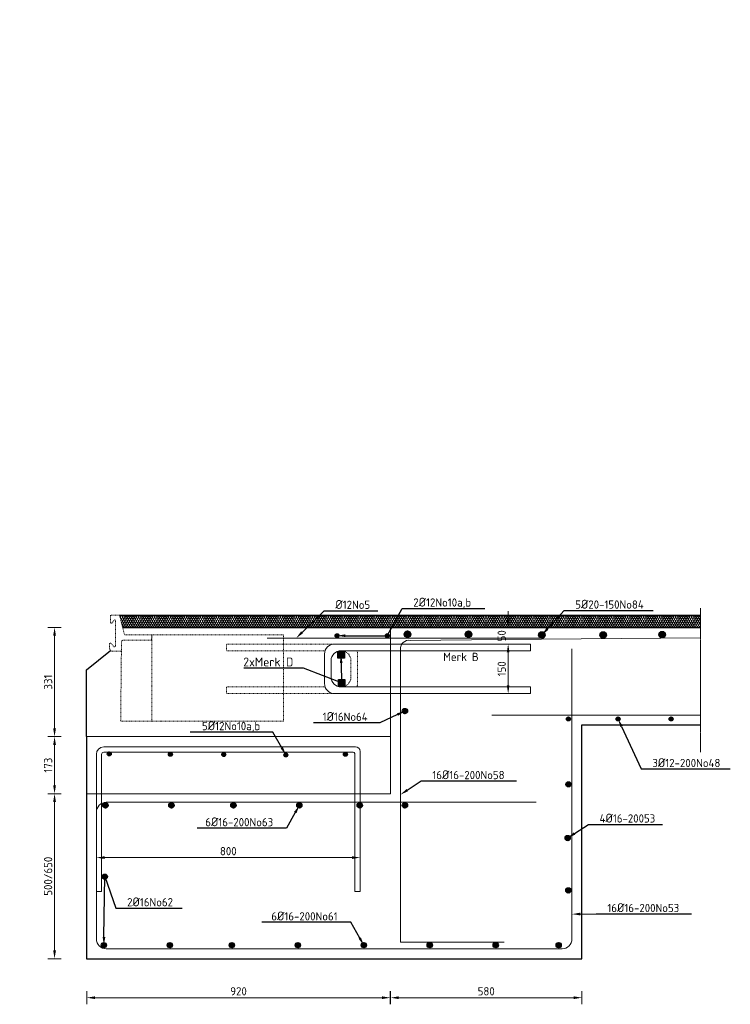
# Model space of a CAD drawing. Header units: millimetres. Extents: x -8028558 to 327273, y -63352 to 83293.
# Tile 97 of 195: x 136243 to 138397, y -37066 to -34080. Entities that reach past the tile are written whole.
import ezdxf
from ezdxf import colors
from ezdxf.entities.mleader import LeaderData, LeaderLine
from ezdxf.math import Vec2, Vec3

# ---------------------------------------------------------------- set-up
doc = ezdxf.new("R2010")
doc.units = ezdxf.units.MM
doc.linetypes.add('NLCS-HIDDEN', pattern=[4, 2, -2])
doc.linetypes.add('XX-AFBREEK', pattern=[7, 4, -1, 1, -1])
for name, color, linetype, lineweight in [('B-CO-BC-AFBREEKLIJN-G', 7, 'XX-AFBREEK', 18), ('B-CO-BC-BETONVORM-AD', 252, 'Continuous', 18), ('B-CO-BC-BETONVORM-GD', 90, 'Continuous', 25), ('B-CO-BC-STORTNAAD-G', 10, 'BC-STORTNAAD', 18), ('B-CO-BC-WAPENING-GD', 130, 'Continuous', 25), ('B-CO-BC-WAPENING_HOOFDWAPENING-G', 170, 'Continuous', 18), ('B-CO-BC-WAPENING_HOOFDWAPENING-GN', 140, 'NLCS-HIDDEN', 13), ('B-CO-SC-STAALVORM-AD', 252, 'Continuous', 18), ('B-CO-SC-STAALVORM-GN', 10, 'NLCS-HIDDEN', 13), ('B-CO-VH-GESLOTENVERHARDING_ASFALT-A-10000', 12, 'Continuous', 18), ('B-WE-KL-DATA_KABELGOOT-GD', 90, 'Continuous', 25), ('V-CO-BC-BETONVORM-M', 7, 'Continuous', 18), ('X-XX-AL-T25', 7, 'Continuous', 25), ('X-XX-AL-VERWIJZING-T25', 7, 'Continuous', 25)]:
    doc.layers.add(name, color=color, linetype=linetype, lineweight=lineweight)
doc.styles.add('NLCS-ISO-MM10-T25', font='NLCS-ISO.ttf', dxfattribs={"height": 25})
doc.linetypes.add('BC-STORTNAAD', pattern='A,15,-1,[175,NLCS.SHX,S=1,R=0,X=0,Y=0],-1', length=17)
doc.dimstyles.new('NLCS-MM10-T25-PIJL_L0_H0', dxfattribs={"dimscale": 10, "dimtxt": 2.5, "dimasz": 2.5, "dimexe": 2, "dimexo": 2, "dimgap": 0.7, "dimtad": 1, "dimdec": 0, "dimzin": 0, "dimdsep": 46, "dimtxsty": 'NLCS-ISO-MM10-T25', "dimcen": 0, "dimdle": 2, "dimclrd": 256, "dimclre": 256, "dimclrt": 256, "dimadec": 0, "dimazin": 0, "dimtfac": 1, "dimtdec": 3, "dimtofl": 0, "dimtmove": 0, "dimatfit": 3, "dimfxl": 2, "dimfxlon": 1, "dimtfillclr": 256, "dimtolj": 1, "dimtzin": 0, "dimlwd": -1, "dimlwe": -1, "dimarcsym": 0})
pattern_1 = [(45, (-5637.8504, 7203.058), (-2.82842712, 2.82842712), []), (45, (-5637.8504, 7205.4863), (-2.82842712, 2.82842712), []), (45, (-5637.8504, 7205.5863), (-2.82842712, 2.82842712), []), (45, (-5637.8504, 7205.6863), (-2.82842712, 2.82842712), [])]

# ---------------------------------------------------------------- blocks, each defined once
blk = doc.blocks.new('*D1923')
at = {"layer": 'V-CO-BC-BETONVORM-M', "transparency": 16777216}
for p, q in [((136368.4, -36254.1), (136328.4, -36254.1)), ((136348.4, -36402.1), (136348.4, -36279.1)), ((136368.4, -36427.1), (136328.4, -36427.1))]:
    blk.add_line(p, q, dxfattribs=at)
for points in [[(136344.2, -36279.1), (136352.6, -36279.1), (136348.4, -36254.1)], [(136344.2, -36402.1), (136352.6, -36402.1), (136348.4, -36427.1)]]:
    blk.add_solid(points, dxfattribs=at)
at = {"layer": 'V-CO-BC-BETONVORM-M', "transparency": 16777216, "insert": (136328.9, -36340.6), "char_height": 25, "attachment_point": 5, "rotation": 90, "style": 'NLCS-ISO-MM10-T25'}
blk.add_mtext('\\A1;173', dxfattribs=at)
blk = doc.blocks.new('*D1924')
at = {"layer": 'V-CO-BC-BETONVORM-M', "transparency": 16777216}
for p, q in [((136475.1, -36640.9), (136475.1, -36600.9)), ((137275.1, -36620.9), (137275.1, -36600.9)), ((137250.1, -36620.9), (136500.1, -36620.9))]:
    blk.add_line(p, q, dxfattribs=at)
for points in [[(136500.1, -36616.7), (136500.1, -36625), (136475.1, -36620.9)], [(137250.1, -36616.7), (137250.1, -36625), (137275.1, -36620.9)]]:
    blk.add_solid(points, dxfattribs=at)
at = {"layer": 'V-CO-BC-BETONVORM-M', "transparency": 16777216, "insert": (136875.1, -36601.4), "char_height": 25, "attachment_point": 5, "style": 'NLCS-ISO-MM10-T25'}
blk.add_mtext('\\A1;800', dxfattribs=at)
blk = doc.blocks.new('*D1955')
at = {"layer": 'V-CO-BC-BETONVORM-M', "transparency": 16777216}
for p, q in [((136368.4, -36427.1), (136328.4, -36427.1)), ((136348.4, -36902.6), (136348.4, -36452.1)), ((136368.4, -36927.6), (136328.4, -36927.6))]:
    blk.add_line(p, q, dxfattribs=at)
for points in [[(136344.2, -36452.1), (136352.6, -36452.1), (136348.4, -36427.1)], [(136344.2, -36902.6), (136352.6, -36902.6), (136348.4, -36927.6)]]:
    blk.add_solid(points, dxfattribs=at)
at = {"layer": 'V-CO-BC-BETONVORM-M', "transparency": 16777216, "insert": (136328.9, -36677.3), "char_height": 25, "attachment_point": 5, "rotation": 90, "style": 'NLCS-ISO-MM10-T25'}
blk.add_mtext('\\A1;500/650', dxfattribs=at)
blk = doc.blocks.new('*D1956')
at = {"layer": 'V-CO-BC-BETONVORM-M', "transparency": 16777216}
for p, q in [((136368.4, -35923.1), (136328.4, -35923.1)), ((136348.4, -36229.1), (136348.4, -35948.1)), ((136368.4, -36254.1), (136328.4, -36254.1))]:
    blk.add_line(p, q, dxfattribs=at)
for points in [[(136344.2, -35948.1), (136352.6, -35948.1), (136348.4, -35923.1)], [(136344.2, -36229.1), (136352.6, -36229.1), (136348.4, -36254.1)]]:
    blk.add_solid(points, dxfattribs=at)
at = {"layer": 'V-CO-BC-BETONVORM-M', "transparency": 16777216, "insert": (136328.9, -36088.6), "char_height": 25, "attachment_point": 5, "rotation": 90, "style": 'NLCS-ISO-MM10-T25'}
blk.add_mtext('\\A1;331', dxfattribs=at)
blk = doc.blocks.new('*D1957')
at = {"layer": 'V-CO-BC-BETONVORM-M', "transparency": 16777216}
for p, q in [((136446.1, -37025.8), (136446.1, -37065.8)), ((136471.1, -37045.8), (137341.1, -37045.8)), ((137366.1, -37025.8), (137366.1, -37065.8))]:
    blk.add_line(p, q, dxfattribs=at)
for points in [[(136471.1, -37041.6), (136471.1, -37049.9), (136446.1, -37045.8)], [(137341.1, -37041.6), (137341.1, -37049.9), (137366.1, -37045.8)]]:
    blk.add_solid(points, dxfattribs=at)
at = {"layer": 'V-CO-BC-BETONVORM-M', "transparency": 16777216, "insert": (136906.1, -37026.3), "char_height": 25, "attachment_point": 5, "style": 'NLCS-ISO-MM10-T25'}
blk.add_mtext('\\A1;920', dxfattribs=at)
blk = doc.blocks.new('*D1958')
at = {"layer": 'V-CO-BC-BETONVORM-M', "transparency": 16777216}
for p, q in [((137367.1, -37025.8), (137367.1, -37065.8)), ((137392.1, -37045.8), (137922.1, -37045.8)), ((137947.1, -37025.8), (137947.1, -37065.8))]:
    blk.add_line(p, q, dxfattribs=at)
for points in [[(137392.1, -37041.6), (137392.1, -37049.9), (137367.1, -37045.8)], [(137922.1, -37041.6), (137922.1, -37049.9), (137947.1, -37045.8)]]:
    blk.add_solid(points, dxfattribs=at)
at = {"layer": 'V-CO-BC-BETONVORM-M', "transparency": 16777216, "insert": (137657.1, -37026.3), "char_height": 25, "attachment_point": 5, "style": 'NLCS-ISO-MM10-T25'}
blk.add_mtext('\\A1;580', dxfattribs=at)
blk = doc.blocks.new('*D1959')
at = {"layer": 'V-CO-BC-BETONVORM-M', "transparency": 16777216}
for p, q in [((137743.7, -35973.4), (137703.7, -35973.4)), ((137723.7, -36098.4), (137723.7, -35998.4)), ((137743.7, -36123.4), (137703.7, -36123.4))]:
    blk.add_line(p, q, dxfattribs=at)
for points in [[(137719.5, -35998.4), (137727.8, -35998.4), (137723.7, -35973.4)], [(137719.5, -36098.4), (137727.8, -36098.4), (137723.7, -36123.4)]]:
    blk.add_solid(points, dxfattribs=at)
at = {"layer": 'V-CO-BC-BETONVORM-M', "transparency": 16777216, "insert": (137704.2, -36048.4), "char_height": 25, "attachment_point": 5, "rotation": 90, "style": 'NLCS-ISO-MM10-T25'}
blk.add_mtext('\\A1;150', dxfattribs=at)
blk = doc.blocks.new('*D1960')
at = {"layer": 'V-CO-BC-BETONVORM-M', "transparency": 16777216}
for p, q in [((137723.7, -35898.1), (137723.7, -35873.1)), ((137743.7, -35923.1), (137703.7, -35923.1)), ((137743.7, -35973.4), (137703.7, -35973.4)), ((137723.7, -35998.4), (137723.7, -36023.4))]:
    blk.add_line(p, q, dxfattribs=at)
for points in [[(137719.5, -35898.1), (137727.8, -35898.1), (137723.7, -35923.1)], [(137719.5, -35998.4), (137727.8, -35998.4), (137723.7, -35973.4)]]:
    blk.add_solid(points, dxfattribs=at)
at = {"layer": 'V-CO-BC-BETONVORM-M', "transparency": 16777216, "insert": (137704.2, -35948.2), "char_height": 25, "attachment_point": 5, "rotation": 90, "style": 'NLCS-ISO-MM10-T25'}
blk.add_mtext('\\A1;50', dxfattribs=at)

msp = doc.modelspace()

# ---------------------------------------------------------------- hatches: boundary and pattern name
at = {"layer": 'B-CO-BC-BETONVORM-AD'}
h = msp.add_hatch(dxfattribs=at)
h.set_pattern_fill('ACO-BETON_GEWAPEND', color=256, pattern_type=2)
h.set_pattern_definition([(45, (-5112.693, 7722.0286), (-1.414213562, 1.414213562), [])])
edge = h.paths.add_edge_path()
edge.add_arc((137205.1, -35947.9), 6, 0, 360)
h = msp.add_hatch(dxfattribs=at)
h.set_pattern_fill('ACO-BETON_GEWAPEND', color=256, pattern_type=2)
h.set_pattern_definition([(45, (-4960.499, 7721.8404), (-1.414213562, 1.414213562), [])])
edge = h.paths.add_edge_path()
edge.add_arc((137357.3, -35948.1), 6, 0, 360)
h = msp.add_hatch(dxfattribs=at)
h.set_pattern_fill('ACO-BETON_GEWAPEND', color=256, pattern_type=2)
h.set_pattern_definition([(45, (-6231.2568, 7200.0653), (-1.414213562, 1.414213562), [])])
edge = h.paths.add_edge_path()
edge.add_arc((137418.1, -35943.7), 10, 0, 360)
h = msp.add_hatch(dxfattribs=at)
h.set_pattern_fill('ACO-BETON_GEWAPEND', color=256, pattern_type=2)
h.set_pattern_definition([(45, (-6045.5545, 7200.0653), (-1.414213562, 1.414213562), [])])
edge = h.paths.add_edge_path()
edge.add_arc((137603.8, -35943.7), 10, 0, 360)
h = msp.add_hatch(dxfattribs=at)
h.set_pattern_fill('ACO-BETON_GEWAPEND', color=256, pattern_type=2)
h.set_pattern_definition([(45, (-5823.5528, 7197.9059), (-1.414213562, 1.414213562), [])])
edge = h.paths.add_edge_path()
edge.add_arc((137825.8, -35945.9), 10, 0, 360)
h = msp.add_hatch(dxfattribs=at)
h.set_pattern_fill('ACO-BETON_GEWAPEND', color=256, pattern_type=2)
h.set_pattern_definition([(45, (-5637.8504, 7197.9059), (-1.414213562, 1.414213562), [])])
edge = h.paths.add_edge_path()
edge.add_arc((138011.5, -35945.9), 10, 0, 360)
h = msp.add_hatch(dxfattribs=at)
h.set_pattern_fill('ACO-BETON_GEWAPEND', color=256, pattern_type=2)
h.set_pattern_definition([(45, (-5458.8224, 7198.9064), (-1.414213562, 1.414213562), [])])
edge = h.paths.add_edge_path()
edge.add_arc((138190.6, -35944.9), 10, 0, 360)
h = msp.add_hatch(dxfattribs=at)
h.set_pattern_fill('ACO-BETON_GEWAPEND', color=256, pattern_type=2)
h.set_pattern_definition([(45, (-4758.8574, 7494.3507), (-1.414213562, 1.414213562), [])])
h.paths.add_polyline_path([(137418.8, -36176.6, 1), (137402.8, -36176.6, 1)])
h = msp.add_hatch(dxfattribs=at)
h.set_pattern_fill('ACO-BETON_GEWAPEND', color=256, pattern_type=2)
h.set_pattern_definition([(45, (-4411.4198, 7469.5429), (-1.414213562, 1.414213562), [])])
edge = h.paths.add_edge_path()
edge.add_arc((137906.4, -36200.4), 6, 0, 360)
h = msp.add_hatch(dxfattribs=at)
h.set_pattern_fill('ACO-BETON_GEWAPEND', color=256, pattern_type=2)
h.set_pattern_definition([(45, (-4260.9491, 7469.5429), (-1.414213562, 1.414213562), [])])
edge = h.paths.add_edge_path()
edge.add_arc((138056.9, -36200.4), 6, 0, 360)
h = msp.add_hatch(dxfattribs=at)
h.set_pattern_fill('ACO-BETON_GEWAPEND', color=256, pattern_type=2)
h.set_pattern_definition([(45, (-4100.0618, 7469.5429), (-1.414213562, 1.414213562), [])])
edge = h.paths.add_edge_path()
edge.add_arc((138217.8, -36200.4), 6, 0, 360)
h = msp.add_hatch(dxfattribs=at)
h.set_pattern_fill('ACO-BETON_GEWAPEND', color=256, pattern_type=2)
h.set_pattern_definition([(45, (-5803.7468, 7363.5297), (-1.414213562, 1.414213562), [])])
edge = h.paths.add_edge_path()
edge.add_arc((136514.1, -36306.4), 6, 0, 360)
h = msp.add_hatch(dxfattribs=at)
h.set_pattern_fill('ACO-BETON_GEWAPEND', color=256, pattern_type=2)
h.set_pattern_definition([(45, (-5618.2759, 7362.2565), (-1.414213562, 1.414213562), [])])
edge = h.paths.add_edge_path()
edge.add_arc((136699.6, -36307.7), 6, 0, 360)
h = msp.add_hatch(dxfattribs=at)
h.set_pattern_fill('ACO-BETON_GEWAPEND', color=256, pattern_type=2)
h.set_pattern_definition([(45, (-5456.2778, 7361.6195), (-1.414213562, 1.414213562), [])])
edge = h.paths.add_edge_path()
edge.add_arc((136861.5, -36308.3), 6, 0, 360)
h = msp.add_hatch(dxfattribs=at)
h.set_pattern_fill('ACO-BETON_GEWAPEND', color=256, pattern_type=2)
h.set_pattern_definition([(45, (-5268.2571, 7360.3455), (-1.414213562, 1.414213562), [])])
edge = h.paths.add_edge_path()
edge.add_arc((137049.6, -36309.6), 6, 0, 360)
h = msp.add_hatch(dxfattribs=at)
h.set_pattern_fill('ACO-BETON_GEWAPEND', color=256, pattern_type=2)
h.set_pattern_definition([(45, (-5087.6543, 7362.3083), (-1.414213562, 1.414213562), [])])
edge = h.paths.add_edge_path()
edge.add_arc((137230.2, -36307.6), 6, 0, 360)
h = msp.add_hatch(dxfattribs=at)
h.set_pattern_fill('ACO-BETON_GEWAPEND', color=256, pattern_type=2)
h.set_pattern_definition([(45, (-5667.044, 7208.3507), (-1.414213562, 1.414213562), [])])
h.paths.add_polyline_path([(136510.6, -36462.6, 1), (136494.6, -36462.6, 1)])
h = msp.add_hatch(dxfattribs=at)
h.set_pattern_fill('ACO-BETON_GEWAPEND', color=256, pattern_type=2)
h.set_pattern_definition([(45, (-5467.044, 7208.3507), (-1.414213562, 1.414213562), [])])
h.paths.add_polyline_path([(136710.6, -36462.6, 1), (136694.6, -36462.6, 1)])
h = msp.add_hatch(dxfattribs=at)
h.set_pattern_fill('ACO-BETON_GEWAPEND', color=256, pattern_type=2)
h.set_pattern_definition([(45, (-5279.044, 7208.3507), (-1.414213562, 1.414213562), [])])
h.paths.add_polyline_path([(136898.6, -36462.6, 1), (136882.6, -36462.6, 1)])
h = msp.add_hatch(dxfattribs=at)
h.set_pattern_fill('ACO-BETON_GEWAPEND', color=256, pattern_type=2)
h.set_pattern_definition([(45, (-5079.044, 7208.3507), (-1.414213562, 1.414213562), [])])
h.paths.add_polyline_path([(137098.6, -36462.6, 1), (137082.6, -36462.6, 1)])
h = msp.add_hatch(dxfattribs=at)
h.set_pattern_fill('ACO-BETON_GEWAPEND', color=256, pattern_type=2)
h.set_pattern_definition([(45, (-4895.8912, 7208.3507), (-1.414213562, 1.414213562), [])])
h.paths.add_polyline_path([(137281.7, -36462.6, 1), (137265.7, -36462.6, 1)])
h = msp.add_hatch(dxfattribs=at)
h.set_pattern_fill('ACO-BETON_GEWAPEND', color=256, pattern_type=2)
h.set_pattern_definition([(45, (-4758.8574, 7208.3507), (-1.414213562, 1.414213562), [])])
h.paths.add_polyline_path([(137418.8, -36462.6, 1), (137402.8, -36462.6, 1)])
h = msp.add_hatch(dxfattribs=at)
h.set_pattern_fill('ACO-BETON_GEWAPEND', color=256, pattern_type=2)
h.set_pattern_definition([(45, (-5625.7364, 7268.3897), (-1.414213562, 1.414213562), [])])
h.paths.add_polyline_path([(136508.5, -36678.7, 1), (136492.5, -36678.7, 1)])
h = msp.add_hatch(dxfattribs=at)
h.set_pattern_fill('ACO-BETON_GEWAPEND', color=256, pattern_type=2)
h.set_pattern_definition([(45, (-5664.345, 7203.0579), (-1.414213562, 1.414213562), [])])
h.paths.add_polyline_path([(136505.9, -36886.5, 1), (136489.9, -36886.5, 1)])
h = msp.add_hatch(dxfattribs=at)
h.set_pattern_fill('ACO-BETON_GEWAPEND', color=256, pattern_type=2)
h.set_pattern_definition([(45, (-5464.345, 7203.0579), (-1.414213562, 1.414213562), [])])
h.paths.add_polyline_path([(136705.9, -36886.5, 1), (136689.9, -36886.5, 1)])
h = msp.add_hatch(dxfattribs=at)
h.set_pattern_fill('ACO-BETON_GEWAPEND', color=256, pattern_type=2)
h.set_pattern_definition([(45, (-5276.345, 7203.0579), (-1.414213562, 1.414213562), [])])
h.paths.add_polyline_path([(136893.9, -36886.5, 1), (136877.9, -36886.5, 1)])
h = msp.add_hatch(dxfattribs=at)
h.set_pattern_fill('ACO-BETON_GEWAPEND', color=256, pattern_type=2)
h.set_pattern_definition([(45, (-5076.345, 7203.0579), (-1.414213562, 1.414213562), [])])
h.paths.add_polyline_path([(137093.9, -36886.5, 1), (137077.9, -36886.5, 1)])
h = msp.add_hatch(dxfattribs=at)
h.set_pattern_fill('ACO-BETON_GEWAPEND', color=256, pattern_type=2)
h.set_pattern_definition([(45, (-4876.345, 7203.0579), (-1.414213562, 1.414213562), [])])
h.paths.add_polyline_path([(137293.9, -36886.5, 1), (137277.9, -36886.5, 1)])
h = msp.add_hatch(dxfattribs=at)
h.set_pattern_fill('ACO-BETON_GEWAPEND', color=256, pattern_type=2)
h.set_pattern_definition([(45, (-4676.345, 7203.0579), (-1.414213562, 1.414213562), [])])
h.paths.add_polyline_path([(137493.9, -36886.5, 1), (137477.9, -36886.5, 1)])
h = msp.add_hatch(dxfattribs=at)
h.set_pattern_fill('ACO-BETON_GEWAPEND', color=256, pattern_type=2)
h.set_pattern_definition([(45, (-4476.345, 7203.0579), (-1.414213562, 1.414213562), [])])
h.paths.add_polyline_path([(137693.9, -36886.5, 1), (137677.9, -36886.5, 1)])
h = msp.add_hatch(dxfattribs=at)
h.set_pattern_fill('ACO-BETON_GEWAPEND', color=256, pattern_type=2)
h.set_pattern_definition([(45, (-5637.8504, 7203.0579), (-1.414213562, 1.414213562), [])])
h.paths.add_polyline_path([(137884.8, -36886.5, 1), (137868.8, -36886.5, 1)])
at = {"layer": 'B-CO-SC-STAALVORM-AD'}
h = msp.add_hatch(dxfattribs=at)
h.set_pattern_fill('ACO-STAAL', color=256, pattern_type=2)
h.set_pattern_definition(pattern_1)
h.paths.add_polyline_path([(137914.4, -36398.7, 1), (137898.4, -36398.7, 1)])
h = msp.add_hatch(dxfattribs=at)
h.set_pattern_fill('ACO-STAAL', color=256, pattern_type=2)
h.set_pattern_definition(pattern_1)
h.paths.add_polyline_path([(137912.1, -36561.6, 1), (137896.1, -36561.6, 1)])
h = msp.add_hatch(dxfattribs=at)
h.set_pattern_fill('ACO-STAAL', color=256, pattern_type=2)
h.set_pattern_definition(pattern_1)
h.paths.add_polyline_path([(137914.1, -36720.4, 1), (137898.1, -36720.4, 1)])
at = {"layer": 'B-CO-VH-GESLOTENVERHARDING_ASFALT-A-10000', "true_color": 0x636466}
h = msp.add_hatch(dxfattribs=at)
h.set_pattern_fill('AVH-ASFALT_LAAG1-SOD', color=251, scale=10, pattern_type=2)
h.set_pattern_definition([(60, (0, 0), (-5.19615242, 3), []), (120, (0, 0), (-5.19615242, -3), [])])
h.paths.add_polyline_path([(137134.6, -35885.3), (136545.3, -35885.3), (136554.9, -35923.1), (137113.8, -35923.1)])
h.paths.add_polyline_path([(137361.2, -35885.3), (137134.6, -35885.3), (137113.8, -35923.1), (137290.5, -35923.1)])
h.paths.add_polyline_path([(137888.7, -35885.3), (137426.2, -35885.3), (137376.8, -35923.1), (137849.4, -35923.1)])
h.paths.add_polyline_path([(137426.2, -35885.3), (137361.2, -35885.3), (137290.5, -35923.1), (137376.8, -35923.1)])
h.paths.add_polyline_path([(138307.2, -35885.3), (137888.7, -35885.3), (137849.4, -35923.1), (138307.2, -35923.1)])
at = {"layer": 'X-XX-AL-T25', "true_color": 0x636466}
h = msp.add_hatch(color=251, dxfattribs=at)
h.dxf.hatch_style = 1
h.paths.add_polyline_path([(137207.1, -35996.4), (137227.1, -35996.4), (137227.1, -36016.4), (137207.1, -36016.4)])
h = msp.add_hatch(color=251, dxfattribs=at)
h.dxf.hatch_style = 1
h.paths.add_polyline_path([(137208.9, -36080.7), (137228.9, -36080.7), (137228.9, -36100.7), (137208.9, -36100.7)])

# ---------------------------------------------------------------- linework, layer by layer
at = {"layer": 'B-CO-BC-AFBREEKLIJN-G', "flags": 128}
msp.add_lwpolyline([(138307.2, -35864), (138307.2, -36301.1)], dxfattribs=at)
at = {"layer": 'B-CO-BC-BETONVORM-GD', "ltscale": 500}
msp.add_line((136445.1, -36254.1), (136445.1, -36427.1), dxfattribs=at)
at = {"layer": 'B-CO-BC-BETONVORM-GD', "ltscale": 500, "flags": 128}
for points in [[(136554.9, -35923.1), (138307.2, -35923.1)], [(137367.1, -35923.1), (137704.1, -35923.1)], [(136445.1, -36254.1), (136445.1, -36051.3), (136518.1, -35993.1)], [(136445.1, -36427.1), (136445.1, -36927.6), (137947.1, -36927.6), (137947.1, -36218.5), (138307.2, -36218.5)]]:
    msp.add_lwpolyline(points, dxfattribs=at)
at = {"layer": 'B-CO-BC-STORTNAAD-G'}
msp.add_line((137367.1, -36254.1), (136445.1, -36254.1), dxfattribs=at)
at = {"layer": 'B-CO-BC-STORTNAAD-G', "flags": 128}
msp.add_lwpolyline([(137367.1, -35923.1), (137367.1, -36427.1), (136445.1, -36427.1)], dxfattribs=at)
at = {"layer": 'B-CO-BC-WAPENING-GD'}
for points in [[(137227.1, -36016.4), (137207.1, -36016.4), (137207.1, -35996.4), (137227.1, -35996.4)], [(137228.9, -36100.7), (137208.9, -36100.7), (137208.9, -36080.7), (137228.9, -36080.7)]]:
    msp.add_lwpolyline(points, close=True, dxfattribs=at)
for centre, radius in [((137205.1, -35947.9), 6), ((137357.3, -35948.1), 6), ((137418.1, -35943.7), 10), ((137603.8, -35943.7), 10), ((137825.8, -35945.9), 10), ((138011.5, -35945.9), 10), ((138190.6, -35944.9), 10), ((137410.8, -36176.6), 8), ((137906.4, -36200.4), 6), ((138056.9, -36200.4), 6), ((138217.8, -36200.4), 6), ((136514.1, -36306.4), 6), ((136699.6, -36307.7), 6), ((136861.5, -36308.3), 6), ((137049.6, -36309.6), 6), ((137230.2, -36307.6), 6), ((137906.4, -36398.7), 8), ((136502.6, -36462.6), 8), ((136702.6, -36462.6), 8), ((136890.6, -36462.6), 8), ((137090.6, -36462.6), 8), ((137273.7, -36462.6), 8), ((137410.8, -36462.6), 8), ((137904.1, -36561.6), 8), ((136500.5, -36678.7), 8), ((137906.1, -36720.4), 8), ((136497.9, -36886.5), 8), ((136697.9, -36886.5), 8), ((136885.9, -36886.5), 8), ((137085.9, -36886.5), 8), ((137285.9, -36886.5), 8), ((137485.9, -36886.5), 8), ((137685.9, -36886.5), 8), ((137876.8, -36886.5), 8)]:
    msp.add_circle(centre, radius, dxfattribs=at)
at = {"layer": 'B-CO-BC-WAPENING_HOOFDWAPENING-G', "flags": 128}
for points in [[(137822.9, -35955.4), (136992.5, -35955.4)], [(137186.9, -36023.4), (137186.9, -36073.4)], [(137769.6, -36453.1), (137732.1, -36453.1)]]:
    msp.add_lwpolyline(points, dxfattribs=at)
for points in [[(137216.9, -36103.4), (137791.3, -36103.4), (137791.3, -36123.4), (137196.9, -36123.4, -0.414214), (137166.9, -36093.4), (137166.9, -36003.4, -0.414214), (137196.9, -35973.4), (137791.3, -35973.4), (137791.3, -35993.4), (137216.9, -35993.4)], [(138307.2, -35954.7), (137704.1, -35959.7), (137427.1, -35962.1, 0.474818), (137397.1, -35989.5), (137397.1, -36877.1), (137711.2, -36877.1)], [(137809, -36453.1), (136505.1, -36453.1, 0.414214), (136475.1, -36483.1), (136475.1, -36867.6, 0.414214), (136505.1, -36897.6), (137887.1, -36897.6, 0.414214), (137917.1, -36867.6), (137917.1, -35987.6)], [(137216.9, -35993.4, 0.414214), (137186.9, -36023.4)], [(137186.9, -36073.4, 0.414214), (137216.9, -36103.4)], [(136491.1, -36308.1, -0.360339), (136497.4, -36301.1), (137254.1, -36301.1, -0.324783), (137259.1, -36304.8), (137259.1, -36723.2), (137275.1, -36723.2), (137275.1, -36298.9, 0.396366), (137260.8, -36285.1), (136497.4, -36285.1, 0.392268), (136475.1, -36307.6), (136475.1, -36723.2), (136491.1, -36723.2), (136491.1, -36307.6)]]:
    msp.add_lwpolyline(points, format="xyb", dxfattribs=at)
at = {"layer": 'B-CO-BC-WAPENING_HOOFDWAPENING-G', "ltscale": 500, "flags": 128}
for points in [[(137673.7, -36188.5), (137917.1, -36188.5)], [(137732.1, -36188.5), (138307.2, -36188.5)]]:
    msp.add_lwpolyline(points, dxfattribs=at)
at = {"layer": 'B-CO-BC-WAPENING_HOOFDWAPENING-GN', "flags": 128}
for points in [[(137196.9, -35973.4), (136869.7, -35973.4), (136869.7, -35993.4), (137168.6, -35993.4)], [(137246.9, -36073.4), (137246.9, -36023.4)], [(137168.6, -36103.4), (136869.7, -36103.4), (136869.7, -36123.4), (137196.9, -36123.4)]]:
    msp.add_lwpolyline(points, dxfattribs=at)
for points in [[(137246.9, -36023.4, 0.414214), (137216.9, -35993.4)], [(137265.1, -36103.4, 0.094228), (137266.9, -36093.4), (137266.9, -36003.4, 0.145637), (137265.1, -35993.4)], [(137216.9, -36103.4, 0.414214), (137246.9, -36073.4)]]:
    msp.add_lwpolyline(points, format="xyb", dxfattribs=at)
at = {"layer": 'B-CO-SC-STAALVORM-GN', "flags": 128}
msp.add_lwpolyline([(136643.1, -35945.2), (136560.5, -35945.2), (136545.3, -35885.3), (136518.1, -35885.3), (136518.1, -35907.3, 0.752271), (136523.4, -35908.8), (136529.2, -35900.5, -0.554672), (136533.6, -35900.7), (136533.6, -35978.8, -0.596279), (136528.5, -35981.6), (136520, -35971.3, 0.565379), (136515.4, -35971.9), (136515.4, -35987, 0.441118), (136524.4, -35995.2), (136551, -35995.2), (136551, -35967.1, -0.438127), (136556.9, -35961.6), (136642.6, -35961.6), (136643.1, -35945.2)], format="xyb", dxfattribs=at)
at = {"layer": 'B-CO-SC-STAALVORM-GN'}
msp.add_lwpolyline([(137042.1, -35945.2), (137042.1, -36207.5), (136643.1, -36207.5), (136643.1, -35945.2)], close=True, dxfattribs=at)
at = {"layer": 'B-CO-SC-STAALVORM-GN', "flags": 128}
msp.add_lwpolyline([(136643.1, -36207.5), (136548.8, -36207.5), (136551, -35995.2)], dxfattribs=at)
at = {"layer": 'B-WE-KL-DATA_KABELGOOT-GD', "flags": 128}
msp.add_lwpolyline([(136545.3, -35885.3), (138307.2, -35885.3)], dxfattribs=at)

# ---------------------------------------------------------------- dimensions: what is measured, and where the dimension line sits
at = {"layer": 'V-CO-BC-BETONVORM-M'}
for base, p1, p2, picture, middle in [((137723.7, -35923.1), (137791.3, -35973.4), (137791.3, -35923.1), '*D1960', (137704.2, -35948.2)), ((136348.4, -35923.1), (137367.1, -36254.1), (137367.1, -35923.1), '*D1956', (136328.9, -36088.6)), ((137723.7, -35973.4), (137791.3, -36123.4), (137791.3, -35973.4), '*D1959', (137704.2, -36048.4)), ((136348.4, -36254.1), (137367.1, -36427.1), (137367.1, -36254.1), '*D1923', (136328.9, -36340.6))]:
    dim = msp.add_linear_dim(base=base, p1=p1, p2=p2, angle=90, dimstyle='NLCS-MM10-T25-PIJL_L0_H0', dxfattribs=at)
    dim.commit()
    dim.dimension.update_dxf_attribs({"geometry": picture, "text_midpoint": middle})
for base, p1, p2, picture, middle in [((137947.1, -37045.8), (137367.1, -36927.6), (137947.1, -36218.5), '*D1958', (137657.1, -37026.3)), ((137366.1, -37045.8), (136446.1, -36927.6), (137366.1, -36427.1), '*D1957', (136906.1, -37026.3)), ((136475.1, -36620.9), (137275.1, -36620.9), (136475.1, -36723.2), '*D1924', (136875.1, -36601.4))]:
    dim = msp.add_linear_dim(base=base, p1=p1, p2=p2, dimstyle='NLCS-MM10-T25-PIJL_L0_H0', dxfattribs=at)
    dim.commit()
    dim.dimension.update_dxf_attribs({"geometry": picture, "text_midpoint": middle})
dim = msp.add_linear_dim(base=(136348.414, -36427.0702), p1=(136445.1198, -36927.5599), p2=(136445.1198, -36427.0702), angle=90, text='<>/650', dimstyle='NLCS-MM10-T25-PIJL_L0_H0', dxfattribs=at)
dim.commit()
dim.dimension.update_dxf_attribs({"geometry": '*D1955', "text_midpoint": (136328.914, -36677.3151)})

# ---------------------------------------------------------------- leaders
at = {"layer": 'X-XX-AL-VERWIJZING-T25'}
ml = msp.add_multileader_mtext('Standard', dxfattribs=at)
ml.set_content('Merk B', color=256, style='NLCS-ISO-MM10-T25')
ml.set_leader_properties(color=256, linetype='ByLayer', lineweight=-1)
ml.build(insert=Vec2(0, 0))
ml.multileader.update_dxf_attribs({"text_left_attachment_type": 5, "text_right_attachment_type": 5, "dogleg_length": 25, "arrow_head_size": 25})
ctx = ml.context
ctx.base_point, ctx.char_height, ctx.arrow_head_size, ctx.landing_gap_size, ctx.plane_origin = Vec3(137517.8, -36029.7), 25, 25, 9, Vec3(137783.2, -36013.1)
ctx.left_attachment, ctx.right_attachment = 5, 5
notes = []
notes.append((ctx, [(0, (0, 0, 0), (0, 0), (1, 0), 1, [])]))
ctx.mtext.insert, ctx.mtext.flow_direction = Vec3(137526.8, -35999.7), 5
ml = msp.add_multileader_mtext('Standard', dxfattribs=at)
ml.set_content('{\\H1.08333x;Ø}12No5', color=256, style='NLCS-ISO-MM10-T25')
ml.set_leader_properties(color=256, linetype='ByLayer', lineweight=-1)
ml.build(insert=Vec2(0, 0))
ml.multileader.update_dxf_attribs({"text_left_attachment_type": 5, "text_right_attachment_type": 5, "dogleg_length": 25, "arrow_head_size": 25})
ctx = ml.context
ctx.base_point, ctx.char_height, ctx.arrow_head_size, ctx.landing_gap_size, ctx.plane_origin = Vec3(137190.6, -35872.2), 25, 25, 9, Vec3(137081.8, -35964.4)
ctx.left_attachment, ctx.right_attachment = 5, 5
notes.append((ctx, [(1, (1, 1, 0), (137165.6, -35872.2), (1, 0), 25, [(0, [(137080.9, -35955.4)], 0, [])])]))
ctx.mtext.insert, ctx.mtext.flow_direction = Vec3(137199.6, -35839.7), 5
ml = msp.add_multileader_mtext('Standard', dxfattribs=at)
ml.set_content('2{\\H1.08333x;Ø}12No10a,b', color=256, style='NLCS-ISO-MM10-T25')
ml.set_leader_properties(color=256, linetype='ByLayer', lineweight=-1)
ml.build(insert=Vec2(0, 0))
ml.multileader.update_dxf_attribs({"text_left_attachment_type": 5, "text_right_attachment_type": 5, "dogleg_length": 25, "arrow_head_size": 25})
ctx = ml.context
ctx.base_point, ctx.char_height, ctx.arrow_head_size, ctx.landing_gap_size, ctx.plane_origin = Vec3(137427, -35865.2), 25, 25, 9, Vec3(137267.4, -35956.1)
ctx.left_attachment, ctx.right_attachment = 5, 5
notes.append((ctx, [(1, (1, 1, 0), (137402, -35865.2), (1, 0), 25, [(1, [(137205.1, -35947.9), (137357.3, -35948.1)], 0, [])])]))
ctx.mtext.insert, ctx.mtext.flow_direction = Vec3(137436, -35832.7), 5
ml = msp.add_multileader_mtext('Standard', dxfattribs=at)
ml.set_content('5{\\H1.08333x;Ø}20-150No84', color=256, style='NLCS-ISO-MM10-T25')
ml.set_leader_properties(color=256, linetype='ByLayer', lineweight=-1)
ml.build(insert=Vec2(0, 0))
ml.multileader.update_dxf_attribs({"text_left_attachment_type": 5, "text_right_attachment_type": 5, "dogleg_length": 25, "arrow_head_size": 25})
ctx = ml.context
ctx.base_point, ctx.char_height, ctx.arrow_head_size, ctx.landing_gap_size, ctx.plane_origin = Vec3(137918, -35871.4), 25, 25, 9, Vec3(137826.8, -35965.6)
ctx.left_attachment, ctx.right_attachment = 5, 5
notes.append((ctx, [(1, (1, 1, 0), (137893, -35871.4), (1, 0), 25, [(0, [(137825.8, -35945.9)], 0, [])])]))
ctx.mtext.insert, ctx.mtext.flow_direction = Vec3(137927, -35838.9), 5
ml = msp.add_multileader_mtext('Standard', dxfattribs=at)
ml.set_content('{\\H1.08333x;2xMerk D}', color=256, style='NLCS-ISO-MM10-T25')
ml.set_leader_properties(color=256, linetype='ByLayer', lineweight=-1)
ml.build(insert=Vec2(0, 0))
ml.multileader.update_dxf_attribs({"text_left_attachment_type": 5, "text_right_attachment_type": 5, "dogleg_length": 25, "arrow_head_size": 25})
ctx = ml.context
ctx.base_point, ctx.char_height, ctx.arrow_head_size, ctx.landing_gap_size, ctx.plane_origin = Vec3(136911.4, -36046.6), 25, 25, 9, Vec3(135065.6, -35504.9)
ctx.left_attachment, ctx.right_attachment = 5, 5
notes.append((ctx, [(1, (1, 1, 0), (137103.4, -36046.6), (-1, 0), 25, [(0, [(137217, -36005.9), (137218.4, -36090.6)], 0, [])])]))
ctx.mtext.insert, ctx.mtext.flow_direction = Vec3(136920.4, -36014.1), 5
ml = msp.add_multileader_mtext('Standard', dxfattribs=at)
ml.set_content('1{\\H1.08333x;Ø}16No64', color=256, style='NLCS-ISO-MM10-T25')
ml.set_leader_properties(color=256, linetype='ByLayer', lineweight=-1)
ml.build(insert=Vec2(0, 0))
ml.multileader.update_dxf_attribs({"text_left_attachment_type": 5, "text_right_attachment_type": 5, "dogleg_length": 25, "arrow_head_size": 25})
ctx = ml.context
ctx.base_point, ctx.char_height, ctx.arrow_head_size, ctx.landing_gap_size, ctx.plane_origin = Vec3(137152.3, -36211.8), 25, 25, 9, Vec3(137411.7, -36196.3)
ctx.left_attachment, ctx.right_attachment = 5, 5
notes.append((ctx, [(0, (1, 1, 0), (137334.9, -36211.8), (-1, 0), 25, [(0, [(137410.8, -36176.6)], 0, [])])]))
ctx.mtext.insert, ctx.mtext.flow_direction = Vec3(137161.3, -36179.3), 5
ml = msp.add_multileader_mtext('Standard', dxfattribs=at)
ml.set_content('5{\\H1.08333x;Ø}12No10a,b', color=256, style='NLCS-ISO-MM10-T25')
ml.set_leader_properties(color=256, linetype='ByLayer', lineweight=-1)
ml.build(insert=Vec2(0, 0))
ml.multileader.update_dxf_attribs({"text_left_attachment_type": 5, "text_right_attachment_type": 5, "dogleg_length": 25, "arrow_head_size": 25})
ctx = ml.context
ctx.base_point, ctx.char_height, ctx.arrow_head_size, ctx.landing_gap_size, ctx.plane_origin = Vec3(136786.5, -36240), 25, 25, 9, Vec3(137050.5, -36329.3)
ctx.left_attachment, ctx.right_attachment = 5, 5
notes.append((ctx, [(0, (1, 1, 0), (137010.3, -36240), (-1, 0), 25, [(0, [(137049.6, -36309.6)], 0, [])])]))
ctx.mtext.insert, ctx.mtext.flow_direction = Vec3(136795.5, -36207.5), 5
ml = msp.add_multileader_mtext('Standard', dxfattribs=at)
ml.set_content('3{\\H1.08333x;Ø}12-200No48', color=256, style='NLCS-ISO-MM10-T25')
ml.set_leader_properties(color=256, linetype='ByLayer', lineweight=-1)
ml.build(insert=Vec2(0, 0))
ml.multileader.update_dxf_attribs({"text_left_attachment_type": 5, "text_right_attachment_type": 5, "dogleg_length": 25, "arrow_head_size": 25})
ctx = ml.context
ctx.base_point, ctx.char_height, ctx.arrow_head_size, ctx.landing_gap_size, ctx.plane_origin = Vec3(138151.9, -36351.9), 25, 25, 9, Vec3(138057.8, -36220.1)
ctx.left_attachment, ctx.right_attachment = 5, 5
notes.append((ctx, [(1, (1, 1, 0), (138126.9, -36351.9), (1, 0), 25, [(0, [(138056.9, -36200.4)], 0, [])])]))
ctx.mtext.insert, ctx.mtext.flow_direction = Vec3(138160.9, -36319.4), 5
ml = msp.add_multileader_mtext('Standard', dxfattribs=at)
ml.set_content('16{\\H1.08333x;Ø}16-200No58', color=256, style='NLCS-ISO-MM10-T25')
ml.set_leader_properties(color=256, linetype='ByLayer', lineweight=-1)
ml.build(insert=Vec2(0, 0))
ml.multileader.update_dxf_attribs({"text_left_attachment_type": 5, "text_right_attachment_type": 5, "dogleg_length": 25, "arrow_head_size": 25})
ctx = ml.context
ctx.base_point, ctx.char_height, ctx.arrow_head_size, ctx.landing_gap_size, ctx.plane_origin = Vec3(137484.7, -36388.5), 25, 25, 9, Vec3(137398, -36449.7)
ctx.left_attachment, ctx.right_attachment = 5, 5
notes.append((ctx, [(1, (1, 1, 0), (137459.7, -36388.5), (1, 0), 25, [(0, [(137397.1, -36430)], 0, [])])]))
ctx.mtext.insert, ctx.mtext.flow_direction = Vec3(137493.7, -36356), 5
ml = msp.add_multileader_mtext('Standard', dxfattribs=at)
ml.set_content('6{\\H1.08333x;Ø}16-200No63', color=256, style='NLCS-ISO-MM10-T25')
ml.set_leader_properties(color=256, linetype='ByLayer', lineweight=-1)
ml.build(insert=Vec2(0, 0))
ml.multileader.update_dxf_attribs({"text_left_attachment_type": 5, "text_right_attachment_type": 5, "dogleg_length": 25, "arrow_head_size": 25})
ctx = ml.context
ctx.base_point, ctx.char_height, ctx.arrow_head_size, ctx.landing_gap_size, ctx.plane_origin = Vec3(136796.3, -36531.4), 25, 25, 9, Vec3(137091.5, -36482.3)
ctx.left_attachment, ctx.right_attachment = 5, 5
notes.append((ctx, [(0, (1, 1, 0), (137051.4, -36531.4), (-1, 0), 25, [(0, [(137090.6, -36462.6)], 0, [])])]))
ctx.mtext.insert, ctx.mtext.flow_direction = Vec3(136805.3, -36498.9), 5
ml = msp.add_multileader_mtext('Standard', dxfattribs=at)
ml.set_content('4{\\H1.08333x;Ø}16-20053', color=256, style='NLCS-ISO-MM10-T25')
ml.set_leader_properties(color=256, linetype='ByLayer', lineweight=-1)
ml.build(insert=Vec2(0, 0))
ml.multileader.update_dxf_attribs({"text_left_attachment_type": 5, "text_right_attachment_type": 5, "dogleg_length": 25, "arrow_head_size": 25})
ctx = ml.context
ctx.base_point, ctx.char_height, ctx.arrow_head_size, ctx.landing_gap_size, ctx.plane_origin = Vec3(137991.8, -36520.1), 25, 25, 9, Vec3(137905, -36581.3)
ctx.left_attachment, ctx.right_attachment = 5, 5
notes.append((ctx, [(1, (1, 1, 0), (137966.8, -36520.1), (1, 0), 25, [(0, [(137904.1, -36561.6)], 0, [])])]))
ctx.mtext.insert, ctx.mtext.flow_direction = Vec3(138000.8, -36487.6), 5
ml = msp.add_multileader_mtext('Standard', dxfattribs=at)
ml.set_content('2{\\H1.08333x;Ø}16No62', color=256, style='NLCS-ISO-MM10-T25')
ml.set_leader_properties(color=256, linetype='ByLayer', lineweight=-1)
ml.build(insert=Vec2(0, 0))
ml.multileader.update_dxf_attribs({"text_left_attachment_type": 5, "text_right_attachment_type": 5, "dogleg_length": 25, "arrow_head_size": 25})
ctx = ml.context
ctx.base_point, ctx.char_height, ctx.arrow_head_size, ctx.landing_gap_size, ctx.plane_origin = Vec3(136559.3, -36774.1), 25, 25, 9, Vec3(136865.1, -36841.9)
ctx.left_attachment, ctx.right_attachment = 5, 5
notes.append((ctx, [(1, (1, 1, 0), (136534.3, -36774.1), (1, 0), 25, [(1, [(136497.9, -36886.5), (136500.5, -36678.7)], 0, [])])]))
ctx.mtext.insert, ctx.mtext.flow_direction = Vec3(136568.3, -36741.6), 5
ml = msp.add_multileader_mtext('Standard', dxfattribs=at)
ml.set_content('6{\\H1.08333x;Ø}16-200No61', color=256, style='NLCS-ISO-MM10-T25')
ml.set_leader_properties(color=256, linetype='ByLayer', lineweight=-1)
ml.build(insert=Vec2(0, 0))
ml.multileader.update_dxf_attribs({"text_left_attachment_type": 5, "text_right_attachment_type": 5, "dogleg_length": 25, "arrow_head_size": 25})
ctx = ml.context
ctx.base_point, ctx.char_height, ctx.arrow_head_size, ctx.landing_gap_size, ctx.plane_origin = Vec3(136996.6, -36816.9), 25, 25, 9, Vec3(137286.8, -36906.2)
ctx.left_attachment, ctx.right_attachment = 5, 5
notes.append((ctx, [(0, (1, 1, 0), (137246.6, -36816.9), (-1, 0), 25, [(0, [(137285.9, -36886.5)], 0, [])])]))
ctx.mtext.insert, ctx.mtext.flow_direction = Vec3(137005.6, -36784.4), 5
ml = msp.add_multileader_mtext('Standard', dxfattribs=at)
ml.set_content('16{\\H1.08333x;Ø}16-200No53', color=256, style='NLCS-ISO-MM10-T25')
ml.set_leader_properties(color=256, linetype='ByLayer', lineweight=-1)
ml.build(insert=Vec2(0, 0))
ml.multileader.update_dxf_attribs({"text_left_attachment_type": 5, "text_right_attachment_type": 5, "dogleg_length": 25, "arrow_head_size": 25})
ctx = ml.context
ctx.base_point, ctx.char_height, ctx.arrow_head_size, ctx.landing_gap_size, ctx.plane_origin = Vec3(138015.5, -36791.6), 25, 25, 9, Vec3(137812.8, -36917.3)
ctx.left_attachment, ctx.right_attachment = 5, 5
notes.append((ctx, [(1, (1, 1, 0), (137990.5, -36791.6), (1, 0), 25, [(0, [(137917.1, -36792.3)], 0, [])])]))
ctx.mtext.insert, ctx.mtext.flow_direction = Vec3(138024.5, -36759.1), 5
for ctx, leaders in notes:
    for number, flags, end, landing, length, lines in leaders:
        leader = LeaderData()
        leader.index, (leader.has_last_leader_line, leader.has_dogleg_vector, leader.attachment_direction) = number, flags
        leader.last_leader_point, leader.dogleg_vector, leader.dogleg_length = Vec3(end), Vec3(landing), length
        for number, points, colour, breaks in lines:
            line = LeaderLine()
            line.index, line.vertices, line.color, line.breaks = number, Vec3.list(points), colors.encode_raw_color(colour), breaks
            leader.lines.append(line)
        ctx.leaders.append(leader)

doc.saveas('drawing.dxf')
